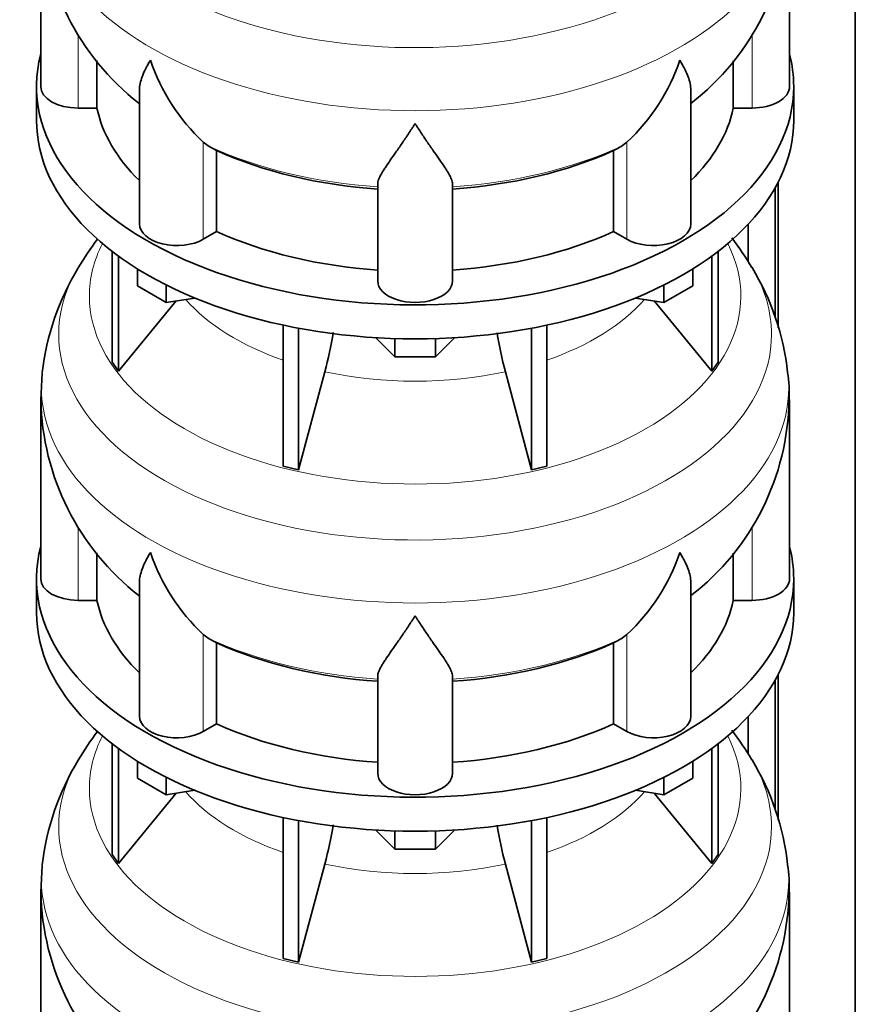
# Model space of a CAD drawing. Header units: millimetres. Extents: x 148 to 904, y -3036 to 2161.
# Tile 9 of 24: x 690 to 891, y -1457 to -1221. Entities that reach past the tile are written whole.
import ezdxf

# ---------------------------------------------------------------- set-up
doc = ezdxf.new("R2010")
doc.units = ezdxf.units.MM
doc.layers.add('MID_134-14', color=7, linetype='Continuous')
doc.layers.add('VSI134_DIFFUSORE', color=7, linetype='Continuous')

# ---------------------------------------------------------------- blocks, each defined once
blk = doc.blocks.new('SE4')
at = {"layer": 'MID_134-14', "color": 7, "linetype": 'Continuous', "lineweight": 35}
for p, q in [((891.05, -2745.56), (891.05, -1075.48)), ((871.79, -1261.13), (871.79, -1292.31)), ((872.54, -1259.72), (872.54, -1294.82)), ((865.27, -1269.91), (865.27, -1278.71)), ((871.79, -1379.52), (871.79, -1410.7)), ((872.54, -1378.11), (872.54, -1413.21)), ((865.27, -1388.3), (865.27, -1397.11))]:
    blk.add_line(p, q, dxfattribs=at)
at = {"layer": 'VSI134_DIFFUSORE', "color": 7, "linetype": 'Continuous', "lineweight": 35}
for p, q in [((695.24, -1193.68), (695.24, -1236.74)), ((875.24, -1236.74), (875.24, -1193.68)), ((708.77, -1241.93), (708.77, -1230.49)), ((861.71, -1230.59), (861.71, -1241.93)), ((694.24, -1236.74), (694.24, -1244.9)), ((718.96, -1237.64), (718.96, -1269.81)), ((851.51, -1269.81), (851.51, -1237.67)), ((876.24, -1244.9), (876.24, -1236.74)), ((704.24, -1241.93), (708.77, -1241.93)), ((861.71, -1241.93), (866.24, -1241.93)), ((735.75, -1251.19), (734.33, -1250.13)), ((836.15, -1250.13), (834.73, -1251.19)), ((737.53, -1271.63), (737.53, -1252.16)), ((832.95, -1252.16), (832.95, -1271.63)), ((776.24, -1283.5), (776.24, -1260.16)), ((794.24, -1283.5), (794.24, -1260.16)), ((734.33, -1273.48), (737.53, -1271.63)), ((832.95, -1271.63), (836.15, -1273.48)), ((712.41, -1276.41), (712.41, -1303.08)), ((713.94, -1277.55), (713.94, -1305.22)), ((856.53, -1277.55), (856.53, -1305.22)), ((858.07, -1276.41), (858.07, -1303.08)), ((718.48, -1284.66), (718.48, -1280.61)), ((851.99, -1284.66), (851.99, -1280.61)), ((725.42, -1288.67), (718.48, -1284.66)), ((725.42, -1288.67), (725.42, -1284.5)), ((845.05, -1288.67), (845.05, -1284.5)), ((851.99, -1284.66), (845.05, -1288.67)), ((732.25, -1287.62), (725.42, -1288.67)), ((845.05, -1288.67), (838.23, -1287.62)), ((713.94, -1305.22), (727.8, -1288.3)), ((842.67, -1288.3), (856.53, -1305.22)), ((753.54, -1294.15), (753.54, -1328.08)), ((757.24, -1294.89), (757.24, -1328.96)), ((813.24, -1294.89), (813.24, -1328.96)), ((816.93, -1294.15), (816.93, -1328.08)), ((780.33, -1301.8), (775.68, -1297.15)), ((780.33, -1301.8), (780.33, -1297.37)), ((794.8, -1297.15), (790.15, -1301.8)), ((790.15, -1301.8), (790.15, -1297.37)), ((790.15, -1301.8), (780.33, -1301.8)), ((712.41, -1303.08), (713.94, -1305.22)), ((856.53, -1305.22), (858.07, -1303.08)), ((695.63, -1305.7), (695.26, -1312.09)), ((757.24, -1328.96), (763.51, -1305.34)), ((806.96, -1305.34), (813.24, -1328.96)), ((695.24, -1312.07), (695.24, -1355.13)), ((875.24, -1355.13), (875.24, -1312.07)), ((753.54, -1328.08), (757.24, -1328.96)), ((813.24, -1328.96), (816.93, -1328.08)), ((708.77, -1360.33), (708.77, -1348.88)), ((861.71, -1348.98), (861.71, -1360.33)), ((694.24, -1355.13), (694.24, -1363.3)), ((718.96, -1356.03), (718.96, -1388.2)), ((851.51, -1388.2), (851.51, -1356.06)), ((876.24, -1363.3), (876.24, -1355.13)), ((704.24, -1360.33), (708.77, -1360.33)), ((861.71, -1360.33), (866.24, -1360.33)), ((735.75, -1369.58), (734.33, -1368.53)), ((836.15, -1368.53), (834.73, -1369.58)), ((737.53, -1390.02), (737.53, -1370.55)), ((832.95, -1370.55), (832.95, -1390.02)), ((776.24, -1401.9), (776.24, -1378.55)), ((794.24, -1401.9), (794.24, -1378.55)), ((734.33, -1391.87), (737.53, -1390.02)), ((832.95, -1390.02), (836.15, -1391.87)), ((712.41, -1394.8), (712.41, -1421.48)), ((713.94, -1395.94), (713.94, -1423.61)), ((856.53, -1395.94), (856.53, -1423.61)), ((858.07, -1394.8), (858.07, -1421.48)), ((718.48, -1403.06), (718.48, -1399)), ((851.99, -1403.06), (851.99, -1399)), ((725.42, -1407.06), (718.48, -1403.06)), ((725.42, -1407.06), (725.42, -1402.89)), ((845.05, -1407.06), (845.05, -1402.89)), ((851.99, -1403.06), (845.05, -1407.06)), ((732.25, -1406.01), (725.42, -1407.06)), ((845.05, -1407.06), (838.23, -1406.01)), ((713.94, -1423.61), (727.8, -1406.69)), ((842.67, -1406.69), (856.53, -1423.61)), ((753.54, -1412.54), (753.54, -1446.47)), ((757.24, -1413.29), (757.24, -1447.36)), ((813.24, -1413.29), (813.24, -1447.36)), ((816.93, -1412.54), (816.93, -1446.47)), ((780.33, -1420.19), (775.68, -1415.54)), ((780.33, -1420.19), (780.33, -1415.76)), ((794.8, -1415.54), (790.15, -1420.19)), ((790.15, -1420.19), (790.15, -1415.76)), ((790.15, -1420.19), (780.33, -1420.19)), ((712.41, -1421.48), (713.94, -1423.61)), ((856.53, -1423.61), (858.07, -1421.48)), ((695.63, -1424.09), (695.26, -1430.48)), ((757.24, -1447.36), (763.51, -1423.74)), ((806.96, -1423.74), (813.24, -1447.36)), ((695.24, -1430.47), (695.24, -1473.52)), ((875.24, -1473.52), (875.24, -1430.47)), ((753.54, -1446.47), (757.24, -1447.36)), ((813.24, -1447.36), (816.93, -1446.47))]:
    blk.add_line(p, q, dxfattribs=at)
at = {"layer": 'VSI134_DIFFUSORE', "color": 4, "linetype": 'Continuous', "lineweight": 9}
for p, q in [((704.24, -1241.93), (704.24, -1224.14)), ((866.24, -1241.93), (866.24, -1224.32)), ((734.33, -1273.48), (734.33, -1250.13)), ((836.15, -1273.48), (836.15, -1250.13)), ((704.24, -1360.33), (704.24, -1342.54)), ((866.24, -1360.33), (866.24, -1342.71)), ((734.33, -1391.87), (734.33, -1368.53)), ((836.15, -1391.87), (836.15, -1368.53))]:
    blk.add_line(p, q, dxfattribs=at)
at = {"layer": 'VSI134_DIFFUSORE', "color": 7, "linetype": 'Continuous', "lineweight": 35}
for centre, radius, start, end in [((756.57, -1192.43), 61.32, 181.1779, 232.0397), ((814.36, -1192.74), 60.77, 307.721, 359.1072), ((766.83, -1215.18), 47.73, 198.6373, 227.0857), ((803.65, -1215.18), 47.73, 312.9143, 341.3628), ((743.66, -1238.79), 14.7, 237.4509, 245.3566), ((826.82, -1238.79), 14.7, 294.6434, 302.5491), ((762.79, -1314.73), 67.86, 142.5647, 149.596), ((806.66, -1315.68), 69.25, 30.7323, 37.8548), ((756.92, -1312.53), 61.69, 148.5913, 173.5235), ((813.77, -1312.13), 61.36, 6.1688, 31.2488), ((673.67, -1281.03), 93.08, 344.857, 350.7791), ((895.49, -1281.24), 91.75, 189.243, 195.2315), ((849.39, -1310.31), 25.8, 356.0751, 10.6264), ((756.57, -1310.83), 61.32, 181.1779, 232.0397), ((814.36, -1311.13), 60.77, 307.721, 359.1072), ((766.83, -1333.57), 47.73, 198.6373, 227.0857), ((803.65, -1333.57), 47.73, 312.9143, 341.3628), ((743.66, -1357.19), 14.7, 237.4509, 245.3566), ((826.82, -1357.19), 14.7, 294.6434, 302.5491), ((762.79, -1433.12), 67.86, 142.5647, 149.596), ((806.66, -1434.07), 69.25, 30.7323, 37.8548), ((756.92, -1430.92), 61.69, 148.5913, 173.5235), ((813.77, -1430.52), 61.36, 6.1688, 31.2488), ((673.67, -1399.42), 93.08, 344.857, 350.7791), ((895.49, -1399.63), 91.75, 189.243, 195.2315), ((849.39, -1428.71), 25.8, 356.0751, 10.6264), ((756.57, -1429.22), 61.32, 181.1779, 232.0397), ((814.36, -1429.52), 60.77, 307.721, 359.1072)]:
    blk.add_arc(centre, radius, start, end, dxfattribs=at)
at = {"layer": 'VSI134_DIFFUSORE', "color": 4, "linetype": 'Continuous', "lineweight": 9}
for centre, major_axis, start_param, end_param in [((785.24, -1177.96), (85.67, 0), 2.813009, 6.283185), ((785.24, -1190.72), (-89.83, 0), 0, 3.209736), ((785.24, -1215.26), (-79.5, 0), 0.898849, 1.457346), ((785.24, -1215.26), (79.5, 0), 4.82584, 5.384336), ((785.24, -1287.16), (-78.3, 0), 0, 3.425204), ((785.24, -1287.16), (-78.3, 0), 5.999574, 6.283185), ((785.24, -1296.36), (85.67, 0), 2.813009, 6.283185), ((785.24, -1296.36), (85.67, 0), 0, 0.329572), ((785.24, -1272.05), (-61.63, 0), 0.463231, 1.030574), ((785.24, -1272.05), (61.63, 0), 5.252612, 5.819954), ((785.24, -1309.11), (-89.83, 0), 0, 3.209736), ((785.24, -1309.11), (-89.83, 0), 6.215566, 6.283185), ((785.24, -1272.05), (-61.63, 0), 1.210556, 1.931037), ((785.24, -1333.66), (-79.5, 0), 0.898849, 1.457346), ((785.24, -1333.66), (79.5, 0), 4.82584, 5.384336), ((785.24, -1405.56), (-78.3, 0), 0, 3.425204), ((785.24, -1405.56), (-78.3, 0), 5.999574, 6.283185), ((785.24, -1414.75), (85.67, 0), 2.813009, 6.283185), ((785.24, -1414.75), (85.67, 0), 0, 0.329572), ((785.24, -1390.44), (-61.63, 0), 0.463231, 1.030574), ((785.24, -1390.44), (61.63, 0), 5.252612, 5.819954), ((785.24, -1427.5), (-89.83, 0), 0, 3.209736), ((785.24, -1427.5), (-89.83, 0), 6.215566, 6.283185), ((785.24, -1390.44), (-61.63, 0), 1.210556, 1.931037)]:
    blk.add_ellipse(centre, major_axis=major_axis, ratio=0.57735, start_param=start_param, end_param=end_param, dxfattribs=at)
at = {"layer": 'VSI134_DIFFUSORE', "color": 7, "linetype": 'Continuous', "lineweight": 35}
for centre, major_axis, start_param, end_param in [((785.24, -1236.74), (91, 0), 2.993207, 6.283185), ((785.24, -1236.74), (91, 0), 0, 0.148386), ((704.24, -1236.74), (9, 0), 3.141593, 4.712389), ((866.24, -1236.74), (-9, 0), 1.570796, 3.141593), ((785.24, -1236.74), (-77, 0), 0.117151, 0.534109), ((785.24, -1236.74), (77, 0), 5.749077, 6.166034), ((785.24, -1244.9), (-91, 0), 0, 3.141593), ((785.24, -1217.26), (-77, 0), 0.902549, 1.453645), ((785.24, -1217.26), (77, 0), 4.82954, 5.380636), ((727.96, -1269.81), (9, 0), 3.141593, 5.497787), ((842.51, -1269.81), (-9, 0), 0.785398, 3.141593), ((785.24, -1236.74), (-77, 0), 0.902549, 1.453645), ((785.24, -1236.74), (77, 0), 4.82954, 5.380636), ((785.24, -1283.5), (-9, 0), 0, 3.141593), ((785.24, -1355.13), (91, 0), 2.993207, 6.283185), ((785.24, -1355.13), (91, 0), 0, 0.148386), ((704.24, -1355.13), (9, 0), 3.141593, 4.712389), ((866.24, -1355.13), (-9, 0), 1.570796, 3.141593), ((785.24, -1355.13), (-77, 0), 0.117151, 0.534109), ((785.24, -1355.13), (77, 0), 5.749077, 6.166034), ((785.24, -1363.3), (-91, 0), 0, 3.141593), ((785.24, -1335.65), (-77, 0), 0.902549, 1.453645), ((785.24, -1335.65), (77, 0), 4.82954, 5.380636), ((727.96, -1388.2), (9, 0), 3.141593, 5.497787), ((842.51, -1388.2), (-9, 0), 0.785398, 3.141593), ((785.24, -1355.13), (-77, 0), 0.902549, 1.453645), ((785.24, -1355.13), (77, 0), 4.82954, 5.380636), ((785.24, -1401.9), (-9, 0), 0, 3.141593)]:
    blk.add_ellipse(centre, major_axis=major_axis, ratio=0.57735, start_param=start_param, end_param=end_param, dxfattribs=at)
for points, knots in [([(718.96, -1237.67), (718.96, -1237.51), (718.97, -1237.34), (719.05, -1236.17), (719.34, -1235.12), (720.01, -1233.44), (720.27, -1232.87), (720.73, -1231.98), (720.89, -1231.68), (721.14, -1231.22), (721.28, -1230.98), (721.41, -1230.75), (721.5, -1230.59), (721.55, -1230.51), (721.6, -1230.43)], [0.4600931, 0.4600931, 0.4600931, 0.4600931, 0.5, 0.5, 0.75, 0.75, 0.875, 0.875, 0.9375, 0.9375, 0.96875, 0.984375, 0.984375, 1, 1, 1, 1]), ([(851.51, -1237.68), (851.51, -1237.52), (851.51, -1237.37), (851.46, -1236.71), (851.37, -1236.19), (851.11, -1235.13), (850.92, -1234.58), (850.47, -1233.46), (850.21, -1232.88), (849.75, -1231.98), (849.59, -1231.68), (849.33, -1231.22), (849.24, -1231.06), (849.06, -1230.75), (848.97, -1230.59), (848.88, -1230.43)], [0.4604904, 0.4604904, 0.4604904, 0.4604904, 0.5, 0.5, 0.625, 0.625, 0.75, 0.75, 0.875, 0.875, 0.9375, 0.9375, 0.96875, 0.96875, 1, 1, 1, 1]), ([(785.24, -1245.65), (785.11, -1245.86), (784.97, -1246.07), (784.71, -1246.49), (784.57, -1246.7), (784.18, -1247.32), (783.91, -1247.72), (783.13, -1248.92), (782.61, -1249.68), (781.6, -1251.16), (781.1, -1251.87), (780.15, -1253.22), (779.7, -1253.87), (778.86, -1255.09), (778.46, -1255.67), (777.92, -1256.49), (777.75, -1256.75), (777.43, -1257.27), (777.27, -1257.52), (776.86, -1258.24), (776.64, -1258.68), (776.33, -1259.48), (776.24, -1259.84), (776.24, -1260.16)], [0, 0, 0, 0, 0.03125, 0.03125, 0.0625, 0.0625, 0.125, 0.125, 0.25, 0.25, 0.375, 0.375, 0.5, 0.5, 0.625, 0.625, 0.6875, 0.6875, 0.75, 0.75, 0.875, 0.875, 1, 1, 1, 1]), ([(794.24, -1260.16), (794.24, -1259.84), (794.15, -1259.48), (793.84, -1258.68), (793.61, -1258.24), (793.2, -1257.52), (793.05, -1257.27), (792.73, -1256.75), (792.56, -1256.49), (792.02, -1255.67), (791.62, -1255.09), (790.78, -1253.87), (790.32, -1253.23), (789.38, -1251.87), (788.88, -1251.16), (787.87, -1249.69), (787.35, -1248.92), (786.56, -1247.73), (786.3, -1247.32), (785.9, -1246.7), (785.77, -1246.49), (785.5, -1246.07), (785.37, -1245.86), (785.24, -1245.65)], [0, 0, 0, 0, 0.125, 0.125, 0.25, 0.25, 0.3125, 0.3125, 0.375, 0.375, 0.5, 0.5, 0.625, 0.625, 0.75, 0.75, 0.875, 0.875, 0.9375, 0.9375, 0.96875, 0.96875, 1, 1, 1, 1]), ([(718.96, -1356.06), (718.96, -1355.9), (718.97, -1355.74), (719.05, -1354.56), (719.34, -1353.51), (720.01, -1351.83), (720.27, -1351.26), (720.73, -1350.37), (720.89, -1350.07), (721.14, -1349.61), (721.28, -1349.37), (721.41, -1349.14), (721.5, -1348.98), (721.55, -1348.9), (721.6, -1348.82)], [0.4600931, 0.4600931, 0.4600931, 0.4600931, 0.5, 0.5, 0.75, 0.75, 0.875, 0.875, 0.9375, 0.9375, 0.96875, 0.984375, 0.984375, 1, 1, 1, 1]), ([(851.51, -1356.07), (851.51, -1355.92), (851.51, -1355.76), (851.46, -1355.1), (851.37, -1354.59), (851.11, -1353.52), (850.92, -1352.97), (850.47, -1351.85), (850.21, -1351.27), (849.75, -1350.37), (849.59, -1350.07), (849.33, -1349.61), (849.24, -1349.45), (849.06, -1349.14), (848.97, -1348.98), (848.88, -1348.82)], [0.4604904, 0.4604904, 0.4604904, 0.4604904, 0.5, 0.5, 0.625, 0.625, 0.75, 0.75, 0.875, 0.875, 0.9375, 0.9375, 0.96875, 0.96875, 1, 1, 1, 1]), ([(785.24, -1364.04), (785.11, -1364.25), (784.97, -1364.47), (784.71, -1364.89), (784.57, -1365.09), (784.18, -1365.71), (783.91, -1366.12), (783.13, -1367.31), (782.61, -1368.07), (781.6, -1369.55), (781.1, -1370.26), (780.15, -1371.62), (779.7, -1372.26), (778.86, -1373.48), (778.46, -1374.06), (777.92, -1374.88), (777.75, -1375.14), (777.43, -1375.66), (777.27, -1375.91), (776.86, -1376.63), (776.64, -1377.07), (776.33, -1377.87), (776.24, -1378.23), (776.24, -1378.55)], [0, 0, 0, 0, 0.03125, 0.03125, 0.0625, 0.0625, 0.125, 0.125, 0.25, 0.25, 0.375, 0.375, 0.5, 0.5, 0.625, 0.625, 0.6875, 0.6875, 0.75, 0.75, 0.875, 0.875, 1, 1, 1, 1]), ([(794.24, -1378.55), (794.24, -1378.23), (794.15, -1377.87), (793.84, -1377.07), (793.61, -1376.63), (793.2, -1375.91), (793.05, -1375.66), (792.73, -1375.15), (792.56, -1374.88), (792.02, -1374.06), (791.62, -1373.48), (790.78, -1372.26), (790.32, -1371.62), (789.38, -1370.27), (788.88, -1369.55), (787.87, -1368.08), (787.35, -1367.31), (786.56, -1366.12), (786.3, -1365.71), (785.9, -1365.09), (785.77, -1364.89), (785.5, -1364.47), (785.37, -1364.25), (785.24, -1364.04)], [0, 0, 0, 0, 0.125, 0.125, 0.25, 0.25, 0.3125, 0.3125, 0.375, 0.375, 0.5, 0.5, 0.625, 0.625, 0.75, 0.75, 0.875, 0.875, 0.9375, 0.9375, 0.96875, 0.96875, 1, 1, 1, 1])]:
    blk.add_open_spline(points, degree=3, knots=knots, dxfattribs=at)

msp = doc.modelspace()

# ---------------------------------------------------------------- block references
msp.add_blockref('SE4', (0, 0))

doc.saveas('drawing.dxf')
